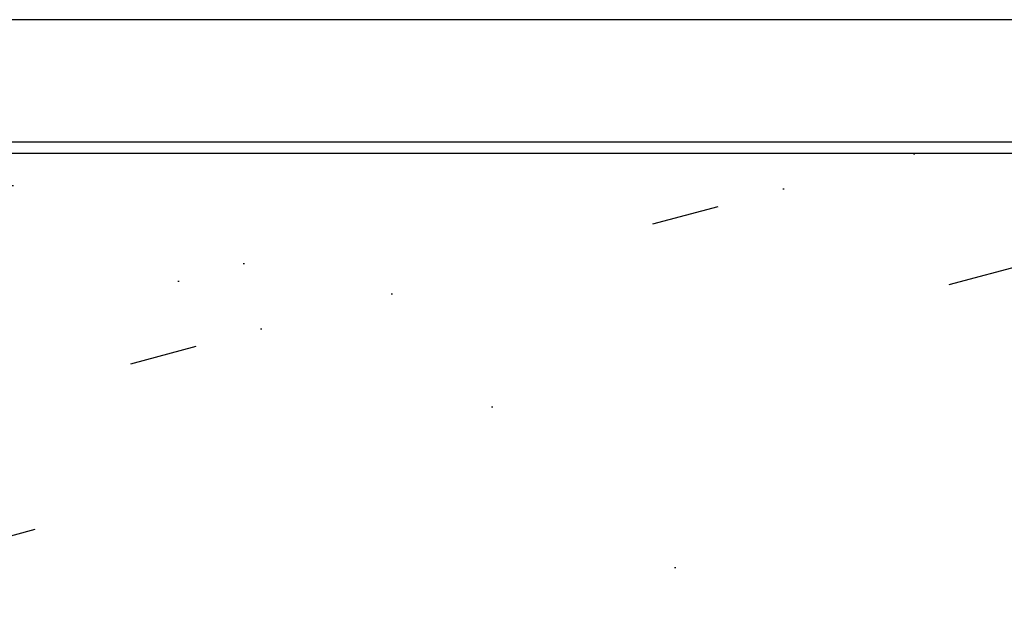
# Model space of a CAD drawing. Header units: millimetres. Extents: x 83969 to 163860, y -22594 to 4849.
# Tile 81 of 108: x 163449.81 to 163452.71, y -21347.99 to -21346.24. Entities that reach past the tile are written whole.
import ezdxf

# ---------------------------------------------------------------- set-up
doc = ezdxf.new("R2010")
doc.units = ezdxf.units.MM
doc.layers.get('0').update_dxf_attribs({"color": 251, "lineweight": 0})
doc.layers.add('! PT Opisy Legenda 2', color=7, linetype='Continuous')

# ---------------------------------------------------------------- blocks, each defined once
blk = doc.blocks.new('Panel QuickNet na 4 sloty_1U')
at = {"color": 0}
for p, q in [((34.82736640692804, 0.5745002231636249), (25.03234721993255, 0.5745002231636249)), ((2.222499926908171, 1.631873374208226e-07), (46.67249992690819, 1.631873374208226e-07))]:
    blk.add_line(p, q, dxfattribs=at)
blk = doc.blocks.new('FAP - 6xLC_poziom')
at = {"color": 0}
blk.add_line((9.933366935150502, -1.013171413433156e-08), (0.1383477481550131, -1.013171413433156e-08), dxfattribs=at)
blk = doc.blocks.new('Panel zaślepiający 2U')
h = blk.add_hatch()
h.set_pattern_fill('GROUT', color=256, scale=0.25, angle=15, style=0)
h.set_pattern_definition([(15, (-221.187624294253, -203.5279369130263), (-0.3507189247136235, 2.535626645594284), [0.3175, -2.2225]), (15, (-221.1274679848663, -202.5257175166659), (-0.6574003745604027, 2.453451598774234), [0, -2.54]), (15, (-221.8009871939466, -203.6922870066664), (0.2626439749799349, 2.699976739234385), [0, -2.54]), (15, (-222.2940374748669, -201.8521983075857), (1.796051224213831, 3.110851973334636), [0.635, -4.445]), (15, (-220.0430735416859, -202.8925552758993), (-0.6574003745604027, 2.453451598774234), [0, -2.54]), (15, (-220.5742613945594, -203.3635868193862), (-0.04403747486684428, 2.617801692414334), [0, -2.54]), (15, (-220.3497549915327, -202.9747303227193), (-0.6574003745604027, 2.453451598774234), [0, -2.54]), (15, (-221.9873560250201, -201.7700232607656), (-0.6574003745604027, 2.453451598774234), [0, -2.54])])
h.paths.add_polyline_path([(46.67249973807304, 6.476403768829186e-08), (48.89499973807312, 6.476403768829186e-08), (48.89499973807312, 4.445000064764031), (48.89500005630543, 8.889999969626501), (46.67250005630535, 8.889999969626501), (46.67250005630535, 8.578849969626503, -0.9999999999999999), (46.36135005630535, 8.578849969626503), (46.36135005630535, 8.802988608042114), (2.533650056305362, 8.802988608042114), (2.533650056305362, 8.578849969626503, -0.9999999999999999), (2.222500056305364, 8.578849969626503), (2.222500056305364, 8.889999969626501), (5.630533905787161e-08, 8.889999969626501), (5.630533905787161e-08, 4.444999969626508), (-2.619269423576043e-07, 6.476403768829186e-08), (2.222499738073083, 6.476403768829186e-08), (2.222499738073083, 0.3111500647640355, -0.9999999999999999), (2.53364973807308, 0.3111500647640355), (2.53364973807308, 0.03924461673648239), (46.36134973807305, 0.03924461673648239), (46.36134973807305, 0.3111500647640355, -0.9999999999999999), (46.67249973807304, 0.3111500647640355)])
blk.add_line((46.36135005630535, 8.802988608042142), (2.533650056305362, 8.802988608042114))

msp = doc.modelspace()

# ---------------------------------------------------------------- block references
at = {"layer": '! PT Opisy Legenda 2', "xscale": 0.6288110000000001, "yscale": 0.6288110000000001, "zscale": 0.6288110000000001}
for name, p in [('Panel QuickNet na 4 sloty_1U', (163433.5296105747, -21346.60113977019)), ('FAP - 6xLC_poziom', (163449.1321489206, -21346.23993596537)), ('Panel zaślepiający 2U', (163433.5187035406, -21352.17092112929))]:
    msp.add_blockref(name, p, dxfattribs=at)

doc.saveas('drawing.dxf')
